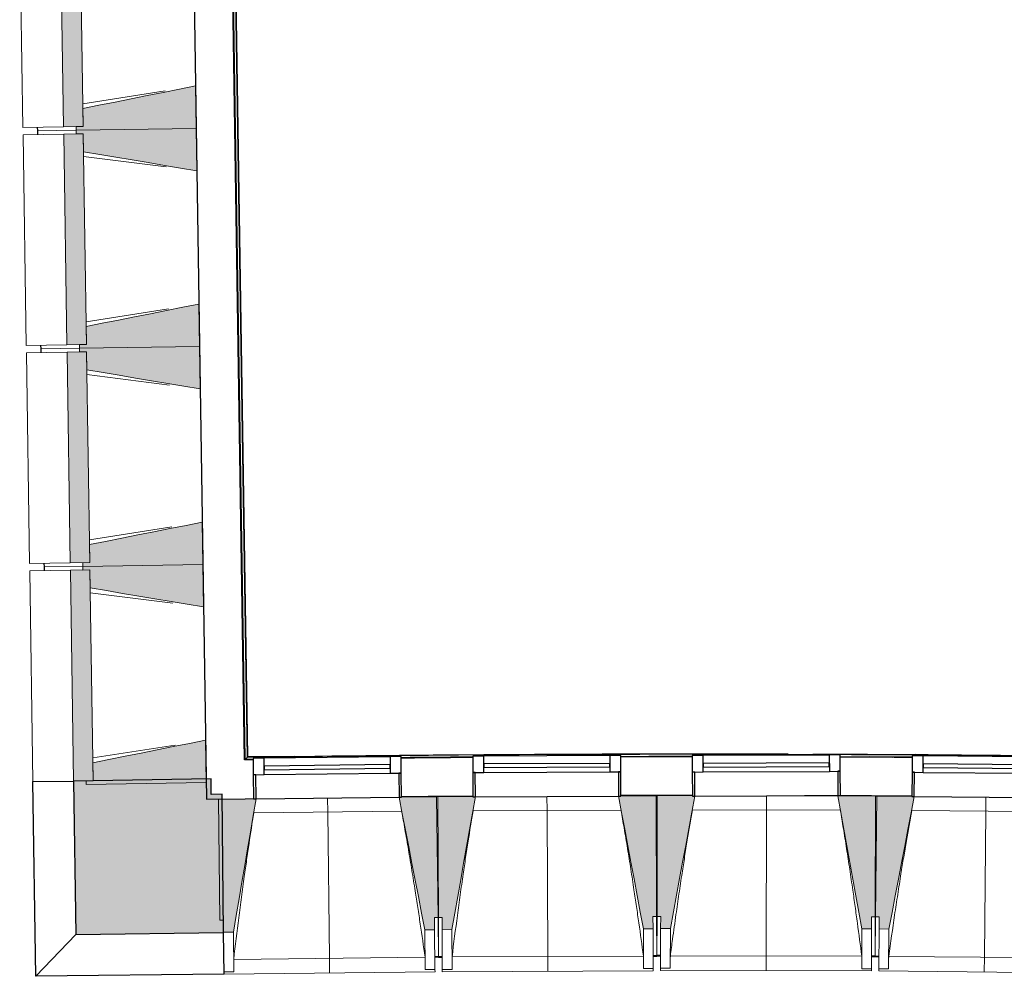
# Model space of a CAD drawing. Header units: millimetres. Extents: x -2845 to 74565, y -36590 to 13748.
# Tile 5 of 37: x 29153 to 33214, y -21270 to -17323. Entities that reach past the tile are written whole.
import ezdxf

# ---------------------------------------------------------------- set-up
doc = ezdxf.new("R2010")
doc.units = ezdxf.units.MM
for name, color, linetype, lineweight in [('A-FLOR', 7, 'Continuous', 25), ('A-FLOR-HRAL', 7, 'Continuous', 18), ('A-GENM', 7, 'Continuous', 18), ('A-GLAZ', 7, 'Continuous', 25), ('A-WALL', 7, 'Continuous', 25), ('A-WALL-PATT', 7, 'Continuous', 25), ('I-WALL', 7, 'Continuous', 25), ('MUR', 7, 'Continuous', 25), ('S-BEAM', 7, 'Continuous', 18)]:
    doc.layers.add(name, color=color, linetype=linetype, lineweight=lineweight)

# ---------------------------------------------------------------- blocks, each defined once
blk = doc.blocks.new('20_MUR PREFA_01 - MODULE_01 B-3165811-2021_015_1111_DCE_1_50_N0 FINI_CFO_CDC')
at = {"layer": 'A-GENM'}
for p, q in [((0, 722.1), (0, 661.4)), ((0, 661.4), (0, 58.5)), ((0, 0.7), (0, 58.5))]:
    blk.add_line(p, q, dxfattribs=at)
blk = doc.blocks.new('Murs 5 - Murs 1-3191041-2021_015_1111_DCE_1_50_N0 FINI_CFO_CDC')
at = {"layer": 'A-WALL-PATT', "true_color": 0x787878}
blk.add_hatch(color=8, dxfattribs=at).paths.add_polyline_path([(-23784.6, -21097.2), (-23175.4, -21090.2), (-23182.1, -20519), (-23226.5, -20519), (-23227.5, -20455.8), (-23794.3, -20464.5), (-23790.2, -20730.5)])
at = {"layer": 'A-WALL'}
for p, q in [((-23227.5, -20455.8), (-23794.3, -20464.5)), ((-23794.3, -20464.5), (-23784.6, -21097.2)), ((-23226.5, -20519.5), (-23227.5, -20455.8)), ((-23182.1, -20519), (-23226.5, -20519.5)), ((-23175.4, -21090.2), (-23182.1, -20519)), ((-23784.6, -21097.2), (-23175.4, -21090.2))]:
    blk.add_line(p, q, dxfattribs=at)
at = {"layer": 'MUR'}
for p, q in [((-23962, -20467.1), (-23794.3, -20464.5)), ((-23949.7, -21270.4), (-23962, -20467.1)), ((-23784.6, -21097.2), (-23949.7, -21270.4)), ((-23173.4, -21261.3), (-23175.4, -21090.2)), ((-23173.4, -21261.3), (-23949.7, -21270.4))]:
    blk.add_line(p, q, dxfattribs=at)
blk = doc.blocks.new('B02_DC_STR_rvt-1-2021_015_1111_DCE_1_50_N0 FINI_CFO_CDC')
at = {"layer": 'S-BEAM', "lineweight": 5, "true_color": 0x787878}
for points in [[(-23835.7, -17764.9), (-23755.1, -17763.6), (-23768.4, -16893.7), (-23849.1, -16895), (-23837.7, -17633.8)], [(-23783.6, -17779.1), (-23289, -17771.5), (-23291.7, -17596.5), (-23756.2, -17689.2), (-23755.1, -17763.6), (-23783.8, -17764.1), (-23783.7, -17771.5)], [(-23286.3, -17946.4), (-23289, -17771.5), (-23783.6, -17779.1), (-23783.4, -17794.1), (-23754.6, -17794.1), (-23753.5, -17868.1), (-23289, -17946)], [(-23821.9, -18664.7), (-23741.3, -18663.5), (-23754.6, -17793.6), (-23835.3, -17794.8), (-23825.9, -18408)], [(-23769.8, -18678.9), (-23275.2, -18671.4), (-23277.9, -18496.4), (-23742.4, -18589.1), (-23741.3, -18663.5), (-23770, -18663.9), (-23769.9, -18671.4)], [(-23272.5, -18846.3), (-23275.2, -18671.4), (-23769.8, -18678.9), (-23769.6, -18693.9), (-23740.8, -18693.9), (-23739.7, -18768), (-23275.2, -18845.9)], [(-23808.1, -19564.6), (-23727.5, -19563.4), (-23740.8, -18693.5), (-23821.5, -18694.7), (-23814, -19182.2)], [(-23756, -19578.8), (-23261.4, -19571.3), (-23264.1, -19396.3), (-23728.6, -19489), (-23727.5, -19563.4), (-23756.2, -19563.8), (-23756.1, -19569.2)], [(-23258.7, -19746.2), (-23261.4, -19571.3), (-23756, -19578.8), (-23755.8, -19593.8), (-23727, -19593.8), (-23725.9, -19667.8), (-23261.4, -19745.8)], [(-23794.3, -20464.5), (-23713.7, -20463.3), (-23727, -19593.4), (-23807.7, -19594.6), (-23802.1, -19956.3)], [(-23742.2, -20478.7), (-23247.6, -20471.1), (-23250.3, -20296.2), (-23714.8, -20388.8), (-23713.7, -20463.3), (-23742.4, -20463.7), (-23742.3, -20471.1)], [(-23175.4, -21088.1), (-23135.4, -21087.6), (-23041.9, -20538.4), (-23051.9, -20538.4), (-23051.9, -20537.8), (-23196.8, -20539.5), (-23191, -21038.3), (-23176, -21038.3), (-23175.5, -21087.6)], [(-22345.5, -21078.5), (-22305.5, -21078), (-22305.5, -21028), (-22291.1, -21027.8), (-22296.9, -20529.1), (-22441.8, -20530.7), (-22441.8, -20531.4), (-22451.7, -20531.5), (-22355.3, -21028)], [(-22274.1, -21077.9), (-22234.1, -21077.7), (-22136.8, -20529.2), (-22146.8, -20529.2), (-22147.2, -20528.5), (-22291.7, -20529.2), (-22289.3, -21028), (-22274.3, -21028), (-22274.1, -21077.7)], [(-21444.1, -21074), (-21404.1, -21073.9), (-21404.1, -21023.9), (-21389.4, -21023.8), (-21391.7, -20525), (-21536.6, -20525.7), (-21536.6, -20526.4), (-21546.6, -20526.4), (-21453.5, -21023.9)], [(-21332.7, -21073.1), (-21232, -20527.3), (-21241.6, -20527.3), (-21242.1, -20524.5), (-21386.5, -20524.2), (-21387.6, -21023), (-21372.6, -21023), (-21372.6, -21073)], [(-20502.7, -21075), (-20502.6, -21025), (-20487.6, -21025), (-20486.5, -20526.2), (-20641.5, -20525.9), (-20542.7, -21074.9), (-20528.4, -21074.9)], [(-20431.3, -21075.5), (-20326.4, -20528.3), (-20336.4, -20528.3), (-20336.4, -20527.6), (-20481.3, -20526.2), (-20485.9, -21025), (-20470.9, -21025.1), (-20470.9, -21075.1)]]:
    blk.add_hatch(color=8, dxfattribs=at).paths.add_polyline_path(points)
at = {"layer": 'A-FLOR'}
for p, q in [((-23944.1, -17766.5), (-23943.9, -17781.5)), ((-23943.9, -17781.5), (-23943.7, -17796.5)), ((-23930.3, -18666.4), (-23930.1, -18681.4)), ((-23930.1, -18681.4), (-23929.9, -18696.4)), ((-23916.5, -19566.3), (-23916.3, -19581.3)), ((-23916.3, -19581.3), (-23916.1, -19596.3)), ((-22289.2, -21189.9), (-22304.2, -21190.1)), ((-22304.2, -21190.8), (-22273.6, -21190.5)), ((-22288.6, -21190.6), (-22289.2, -21190.6)), ((-22273.6, -21190), (-22288.6, -21190.1)), ((-21388.6, -21185.9), (-21403.6, -21186)), ((-21403.6, -21186.4), (-21373, -21186.4)), ((-21388, -21186.4), (-21388.6, -21186.4)), ((-21373, -21185.1), (-21388, -21185.1)), ((-20488, -21187.1), (-20503, -21187.1)), ((-20472.4, -21188.6), (-20503, -21188.4)), ((-20503, -21188.4), (-20472.4, -21188.6))]:
    blk.add_line(p, q, dxfattribs=at)
at = {"layer": 'S-BEAM'}
for p, q in [((-23849.1, -16895), (-23835.7, -17764.9)), ((-23755.1, -17763.6), (-23768.4, -16893.7)), ((-24016.8, -16897.5), (-24003.4, -17767.4)), ((-23756.5, -17669.7), (-23417, -17616.2)), ((-23289, -17771.5), (-23291.7, -17596.5)), ((-23756.2, -17689.2), (-23755.1, -17763.6)), ((-23835.7, -17764.9), (-24003.4, -17767.4)), ((-23943.9, -17781.5), (-23944.1, -17766.5)), ((-23783.6, -17779.1), (-23943.9, -17781.5)), ((-23943.9, -17781.5), (-23783.6, -17779.1)), ((-23943.7, -17796.5), (-23943.9, -17781.5)), ((-23835.7, -17764.9), (-23755.1, -17763.6)), ((-23755.1, -17763.6), (-23783.8, -17764.1)), ((-23783.8, -17764.1), (-23783.6, -17779.1)), ((-23783.6, -17779.1), (-23289, -17771.5)), ((-23289, -17771.5), (-23783.6, -17779.1)), ((-23783.6, -17779.1), (-23783.4, -17794.1)), ((-23286.3, -17946.4), (-23289, -17771.5)), ((-24003, -17797.4), (-23835.3, -17794.8)), ((-24003, -17797.4), (-23989.6, -18667.3)), ((-23754.6, -17793.6), (-23835.3, -17794.8)), ((-23835.3, -17794.8), (-23821.9, -18664.7)), ((-23783.4, -17794.1), (-23754.6, -17793.6)), ((-23754.6, -17793.6), (-23753.5, -17868.1)), ((-23741.3, -18663.5), (-23754.6, -17793.6)), ((-23412.2, -17930.6), (-23753.2, -17887.5)), ((-23742.7, -18569.6), (-23403.2, -18516.1)), ((-23275.2, -18671.4), (-23277.9, -18496.4)), ((-23742.4, -18589.1), (-23741.3, -18663.5)), ((-23821.9, -18664.7), (-23989.6, -18667.3)), ((-23930.1, -18681.4), (-23930.3, -18666.4)), ((-23769.8, -18678.9), (-23930.1, -18681.4)), ((-23930.1, -18681.4), (-23769.8, -18678.9)), ((-23929.9, -18696.4), (-23930.1, -18681.4)), ((-23821.9, -18664.7), (-23741.3, -18663.5)), ((-23741.3, -18663.5), (-23770, -18663.9)), ((-23770, -18663.9), (-23769.8, -18678.9)), ((-23769.8, -18678.9), (-23275.2, -18671.4)), ((-23275.2, -18671.4), (-23769.8, -18678.9)), ((-23769.8, -18678.9), (-23769.6, -18693.9)), ((-23272.5, -18846.3), (-23275.2, -18671.4)), ((-23989.2, -18697.3), (-23821.5, -18694.7)), ((-23989.2, -18697.3), (-23975.8, -19567.2)), ((-23740.8, -18693.5), (-23821.5, -18694.7)), ((-23821.5, -18694.7), (-23808.1, -19564.6)), ((-23769.6, -18693.9), (-23740.8, -18693.5)), ((-23740.8, -18693.5), (-23739.7, -18768)), ((-23727.5, -19563.4), (-23740.8, -18693.5)), ((-23398.4, -18830.5), (-23739.4, -18787.4)), ((-23261.4, -19571.3), (-23264.1, -19396.3)), ((-23728.9, -19469.5), (-23389.4, -19416)), ((-23728.6, -19489), (-23727.5, -19563.4)), ((-23808.1, -19564.6), (-23975.8, -19567.2)), ((-23916.3, -19581.3), (-23916.5, -19566.3)), ((-23808.1, -19564.6), (-23727.5, -19563.4)), ((-23727.5, -19563.4), (-23756.2, -19563.8)), ((-23756.2, -19563.8), (-23756, -19578.8)), ((-23756, -19578.8), (-23261.4, -19571.3)), ((-23261.4, -19571.3), (-23756, -19578.8)), ((-23258.7, -19746.2), (-23261.4, -19571.3)), ((-23975.4, -19597.2), (-23807.7, -19594.6)), ((-23975.4, -19597.2), (-23962, -20467.1)), ((-23756, -19578.8), (-23916.3, -19581.3)), ((-23916.3, -19581.3), (-23756, -19578.8)), ((-23916.1, -19596.3), (-23916.3, -19581.3)), ((-23727, -19593.4), (-23807.7, -19594.6)), ((-23807.7, -19594.6), (-23794.3, -20464.5)), ((-23756, -19578.8), (-23755.8, -19593.8)), ((-23755.8, -19593.8), (-23727, -19593.4)), ((-23727, -19593.4), (-23725.9, -19667.8)), ((-23713.7, -20463.3), (-23727, -19593.4)), ((-23384.6, -19730.3), (-23725.6, -19687.3)), ((-23247.6, -20471.1), (-23250.3, -20296.2)), ((-23715.1, -20369.4), (-23375.6, -20315.9)), ((-23714.8, -20388.8), (-23713.7, -20463.3)), ((-23794.3, -20464.5), (-23962, -20467.1)), ((-23794.3, -20464.5), (-23713.7, -20463.3)), ((-23713.7, -20463.3), (-23742.4, -20463.7)), ((-23742.4, -20463.7), (-23742.2, -20478.7)), ((-23742.2, -20478.7), (-23247.6, -20471.1)), ((-23051.9, -20537.8), (-23196.8, -20539.5)), ((-23196.8, -20539.5), (-23191, -21038.3)), ((-22296.9, -20529.1), (-22441.8, -20530.7)), ((-22291.1, -21027.8), (-22296.9, -20529.1)), ((-22146.8, -20528.5), (-22291.7, -20529.2)), ((-22291.7, -20529.2), (-22289.3, -21028)), ((-21391.7, -20525), (-21536.7, -20525.7)), ((-21389.4, -21023.8), (-21391.7, -20525)), ((-21386.5, -20524.2), (-21387.6, -21023)), ((-21241.6, -20524.5), (-21386.5, -20524.2)), ((-21231.6, -20525.1), (-21231.5, -20524.5)), ((-20936.5, -20525.9), (-20641.4, -20526.6)), ((-20486.5, -20526.2), (-20641.5, -20525.9)), ((-20487.6, -21025), (-20486.5, -20526.2)), ((-20481.3, -20526.2), (-20485.9, -21025)), ((-20336.4, -20527.6), (-20481.3, -20526.2)), ((-22440.9, -20589.2), (-23051.4, -20596.3)), ((-21536.2, -20584.2), (-22146.6, -20587)), ((-20631.4, -20584.4), (-21241.9, -20583)), ((-19726.6, -20591.7), (-20337.1, -20586)), ((-23191, -21038.3), (-23176, -21038.1)), ((-23176, -21038.1), (-23175.4, -21088.1)), ((-22306.1, -21028), (-22291.1, -21027.8)), ((-22305.5, -21078), (-22306.1, -21028)), ((-22291.1, -21027.8), (-22289.2, -21189.9)), ((-22289.3, -21028), (-22274.3, -21027.9)), ((-22288.6, -21190.1), (-22289.3, -21028)), ((-22274.3, -21027.9), (-22274.1, -21077.9)), ((-21404.4, -21023.9), (-21389.4, -21023.8)), ((-21404.1, -21073.9), (-21404.4, -21023.9)), ((-21389.4, -21023.8), (-21388.6, -21185.9)), ((-21388, -21185.1), (-21387.6, -21023)), ((-21387.6, -21023), (-21372.6, -21023)), ((-21372.6, -21023), (-21372.7, -21073)), ((-20502.7, -21075), (-20502.6, -21025)), ((-20502.6, -21025), (-20487.6, -21025)), ((-20487.6, -21025), (-20488, -21187.1)), ((-20487.4, -21187.1), (-20485.9, -21025)), ((-20485.9, -21025), (-20470.9, -21025.1)), ((-20470.9, -21025.1), (-20471.3, -21075.1)), ((-22345.5, -21078.5), (-22305.5, -21078)), ((-22345.5, -21078.5), (-22343.6, -21242.7)), ((-22305.5, -21078), (-22303.6, -21242.2)), ((-22274.1, -21077.9), (-22234.1, -21077.7)), ((-22273.3, -21242.1), (-22274.1, -21077.9)), ((-22233.3, -21241.9), (-22234.1, -21077.7)), ((-21444.1, -21074), (-21404.1, -21073.9)), ((-21444.1, -21074), (-21443.4, -21238.3)), ((-21404.1, -21073.9), (-21403.4, -21238.1)), ((-21373.1, -21237.2), (-21372.7, -21073)), ((-21372.7, -21073), (-21332.7, -21073.1)), ((-21333.1, -21237.3), (-21332.7, -21073.1)), ((-20542.7, -21074.9), (-20543.1, -21239.1)), ((-20542.7, -21074.9), (-20502.7, -21075)), ((-20502.7, -21075), (-20503.1, -21239.2)), ((-20472.9, -21239.3), (-20471.3, -21075.1)), ((-20471.3, -21075.1), (-20431.3, -21075.5)), ((-20432.9, -21239.7), (-20431.3, -21075.5)), ((-23175.4, -21088.1), (-23135.4, -21087.6)), ((-23133.5, -21251.8), (-23135.4, -21087.6)), ((-23133.9, -21200.3), (-22344.4, -21191.1)), ((-22304.2, -21192.2), (-22289.2, -21192)), ((-22289.2, -21190.6), (-22289.2, -21192)), ((-22288.6, -21192.2), (-22288.6, -21190.6)), ((-22288.6, -21192.2), (-22273.6, -21192.1)), ((-22233.3, -21190.4), (-21443.8, -21186.7)), ((-21403.6, -21188.1), (-21388.6, -21188)), ((-21388.6, -21186.4), (-21388.6, -21188)), ((-21388, -21187.2), (-21388, -21186.4)), ((-21388, -21187.2), (-21373, -21187.2)), ((-21332.7, -21185.7), (-20543.2, -21187.5)), ((-20503, -21189.2), (-20488, -21189.2)), ((-20488, -21188.5), (-20488, -21189.2)), ((-20487.4, -21189.2), (-20487.4, -21188.5)), ((-20487.4, -21189.2), (-20472.4, -21189.3)), ((-20432.1, -21188.1), (-19642.7, -21195.4)), ((-22303.6, -21242.2), (-22343.6, -21242.7)), ((-22343.6, -21242.7), (-22343.6, -21242.4)), ((-22303.6, -21242.2), (-22303.5, -21251.2)), ((-22233.3, -21241.9), (-22273.3, -21242.1)), ((-22273.3, -21251.2), (-22273.3, -21242.1)), ((-22233.3, -21241.7), (-22233.3, -21241.9)), ((-21443.4, -21238.3), (-21443.4, -21238)), ((-21403.4, -21238.1), (-21443.4, -21238.3)), ((-21403.4, -21238.1), (-21403.3, -21247.1)), ((-21333.1, -21237.3), (-21373.1, -21237.2)), ((-21373.1, -21246.3), (-21373.1, -21237.2)), ((-21333.1, -21237.1), (-21333.1, -21237.3)), ((-20543.1, -21239.1), (-20543.1, -21238.8)), ((-20503.1, -21239.2), (-20543.1, -21239.1)), ((-20503.1, -21239.2), (-20503.1, -21248.2)), ((-20432.9, -21239.7), (-20472.9, -21239.3)), ((-20472.9, -21248.4), (-20472.9, -21239.3)), ((-20432.8, -21239.5), (-20432.9, -21239.7)), ((-23133.5, -21251.8), (-23173.5, -21252.3)), ((-23173.4, -21261.3), (-22303.5, -21251.2)), ((-23133.5, -21251.6), (-23133.5, -21251.8)), ((-22273.3, -21251.2), (-21403.3, -21247.1)), ((-21373.1, -21246.3), (-20503.1, -21248.2)), ((-20472.9, -21248.4), (-19603, -21256.4))]:
    blk.add_line(p, q, dxfattribs=at)
at = {"layer": 'S-BEAM', "flags": 128}
for points in [[(-23291.7, -17596.5), (-23358, -17609.7), (-23424.4, -17623), (-23490.8, -17636.2), (-23557.1, -17649.4), (-23623.5, -17662.7), (-23689.8, -17675.9), (-23756.2, -17689.2)], [(-23753.5, -17868.1), (-23686.7, -17879.3), (-23620, -17890.5), (-23553.3, -17901.7), (-23486.5, -17912.9), (-23419.8, -17924), (-23353, -17935.2), (-23286.3, -17946.4)], [(-23277.9, -18496.4), (-23344.2, -18509.6), (-23410.6, -18522.9), (-23477, -18536.1), (-23543.3, -18549.3), (-23609.7, -18562.6), (-23676, -18575.8), (-23742.4, -18589.1)], [(-23739.7, -18768), (-23672.9, -18779.2), (-23606.2, -18790.4), (-23539.4, -18801.5), (-23472.7, -18812.7), (-23406, -18823.9), (-23339.2, -18835.1), (-23272.5, -18846.3)], [(-23264.1, -19396.3), (-23330.4, -19409.5), (-23396.8, -19422.8), (-23463.2, -19436), (-23529.5, -19449.2), (-23595.9, -19462.5), (-23662.2, -19475.7), (-23728.6, -19489)], [(-23725.9, -19667.8), (-23659.1, -19679), (-23592.4, -19690.2), (-23525.6, -19701.4), (-23458.9, -19712.6), (-23392.2, -19723.8), (-23325.4, -19735), (-23258.7, -19746.2)], [(-23250.3, -20296.2), (-23316.6, -20309.4), (-23383, -20322.6), (-23449.3, -20335.9), (-23515.7, -20349.1), (-23582.1, -20362.4), (-23648.4, -20375.6), (-23714.8, -20388.8)], [(-23135.4, -21087.6), (-23123.7, -21018.9), (-23112, -20950.2), (-23100.3, -20881.4), (-23088.6, -20812.7), (-23076.9, -20743.9), (-23065.2, -20675.2), (-23053.5, -20606.5), (-23041.8, -20537.7)], [(-22451.9, -20530.9), (-22438.6, -20599.3), (-22425.3, -20667.8), (-22412, -20736.2), (-22398.7, -20804.7), (-22385.4, -20873.1), (-22372.1, -20941.6), (-22358.8, -21010), (-22345.5, -21078.5)], [(-22234.1, -21077.7), (-22221.9, -21009.1), (-22209.8, -20940.4), (-22197.6, -20871.8), (-22185.4, -20803.1), (-22173.2, -20734.5), (-22161, -20665.8), (-22148.9, -20597.1), (-22136.7, -20528.5)], [(-21546.7, -20525.7), (-21533.9, -20594.3), (-21521, -20662.8), (-21508.2, -20731.3), (-21495.4, -20799.9), (-21482.6, -20868.4), (-21469.8, -20937), (-21456.9, -21005.5), (-21444.1, -21074)], [(-21332.7, -21073.1), (-21320.1, -21004.5), (-21307.4, -20936), (-21294.8, -20867.4), (-21282.1, -20798.8), (-21269.5, -20730.2), (-21256.8, -20661.7), (-21244.1, -20593.1), (-21232, -20527.3)], [(-20641.5, -20525.9), (-20629.1, -20594.5), (-20616.8, -20663.1), (-20604.5, -20731.7), (-20592.1, -20800.4), (-20579.8, -20869), (-20567.4, -20937.6), (-20555.1, -21006.3), (-20542.7, -21074.9)], [(-20431.3, -21075.5), (-20418.2, -21007), (-20405.1, -20938.5), (-20392, -20870.1), (-20378.8, -20801.6), (-20365.7, -20733.1), (-20352.6, -20664.6), (-20339.4, -20596.1), (-20326.3, -20527.7)], [(-23133.9, -21200.3), (-23133.8, -21210.5), (-23133.7, -21220.8), (-23133.7, -21231), (-23133.6, -21241.3), (-23133.5, -21251.6)], [(-22343.6, -21242.4), (-22343.8, -21232.1), (-22343.9, -21221.9), (-22344.1, -21211.6), (-22344.3, -21201.3), (-22344.4, -21191.1)], [(-22233.3, -21190.4), (-22233.3, -21200.6), (-22233.3, -21210.9), (-22233.3, -21221.2), (-22233.3, -21231.4), (-22233.3, -21241.7)], [(-21443.4, -21238), (-21443.5, -21227.7), (-21443.6, -21217.5), (-21443.7, -21207.2), (-21443.7, -21196.9), (-21443.8, -21186.7)], [(-21332.7, -21185.7), (-21332.8, -21196), (-21332.9, -21206.3), (-21332.9, -21216.5), (-21333, -21226.8), (-21333.1, -21237.1)], [(-20543.1, -21238.8), (-20543.2, -21228.6), (-20543.2, -21218.3), (-20543.2, -21208), (-20543.2, -21197.8), (-20543.2, -21187.5)], [(-20432.1, -21188.1), (-20432.3, -21198.4), (-20432.4, -21208.7), (-20432.6, -21218.9), (-20432.7, -21229.2), (-20432.8, -21239.5)]]:
    blk.add_lwpolyline(points, dxfattribs=at)
at = {"layer": 'S-BEAM'}
for points, knots in [([(-22344.4, -21191.1), (-22350.9, -21145.6), (-22360.8, -21077.4), (-22374.5, -20986.5), (-22386, -20912.6), (-22398.8, -20833.2), (-22413, -20748.1), (-22427.1, -20666.7), (-22436.6, -20613.8), (-22441.1, -20589.2)], [0, 0, 0, 0, 0.2222222, 0.3333333, 0.4444444, 0.5833333, 0.7222222, 0.8611111, 0.9816328, 0.9816328, 0.9816328, 0.9816328]), ([(-22146.5, -20587), (-22153.4, -20628.7), (-22163.8, -20693.1), (-22177.2, -20780.4), (-22188.2, -20854.4), (-22199.5, -20934), (-22215.2, -21047.9), (-22226.2, -21133.4), (-22233.3, -21190.4)], [0.0183454, 0.0183454, 0.0183454, 0.0183454, 0.2222222, 0.3333333, 0.4444444, 0.5833333, 0.7222222, 1, 1, 1, 1]), ([(-21443.8, -21186.7), (-21449.9, -21141.1), (-21459.4, -21072.8), (-21472.5, -20981.9), (-21483.5, -20907.9), (-21495.7, -20828.4), (-21509.3, -20743.2), (-21522.8, -20661.7), (-21532, -20608.8), (-21536.3, -20584.2)], [0, 0, 0, 0, 0.2222222, 0.3333333, 0.4444444, 0.5833333, 0.7222222, 0.8611111, 0.9816328, 0.9816328, 0.9816328, 0.9816328]), ([(-21241.8, -20583), (-21249, -20624.6), (-21259.8, -20689), (-21273.7, -20776.2), (-21285.2, -20850), (-21297.2, -20929.7), (-21310.3, -21020.7), (-21319, -21083.3), (-21323.6, -21117.4)], [0.0183454, 0.0183454, 0.0183454, 0.0183454, 0.2222222, 0.3333333, 0.4444444, 0.5833333, 0.7222222, 0.8888889, 0.8888889, 0.8888889, 0.8888889]), ([(-20543.2, -21187.5), (-20549, -21141.9), (-20558, -21073.6), (-20570.4, -20982.5), (-20580.9, -20908.5), (-20592.6, -20828.9), (-20605.6, -20743.6), (-20618.6, -20662), (-20627.3, -20609), (-20631.5, -20584.4)], [0, 0, 0, 0, 0.2222222, 0.3333333, 0.4444444, 0.5833333, 0.7222222, 0.8611111, 0.9816328, 0.9816328, 0.9816328, 0.9816328]), ([(-20337, -20586), (-20344.5, -20627.6), (-20355.7, -20691.9), (-20370.3, -20779), (-20382.3, -20852.8), (-20394.8, -20932.3), (-20412, -21046), (-20424.2, -21131.2), (-20432.1, -21188.1)], [0.0183454, 0.0183454, 0.0183454, 0.0183454, 0.2222222, 0.3333333, 0.4444444, 0.5833333, 0.7222222, 1, 1, 1, 1]), ([(-23051.3, -20596.3), (-23057.9, -20638), (-23067.8, -20702.5), (-23080.6, -20789.9), (-23091, -20863.9), (-23101.9, -20943.7), (-23116.7, -21057.7), (-23127.2, -21143.2), (-23133.9, -21200.3)], [0.0183454, 0.0183454, 0.0183454, 0.0183454, 0.2222222, 0.3333333, 0.4444444, 0.5833333, 0.7222222, 1, 1, 1, 1])]:
    blk.add_open_spline(points, degree=3, knots=knots, dxfattribs=at)
blk.add_open_spline([(-21323.6, -21117.6), (-21326.7, -21140.3), (-21329.8, -21163), (-21332.7, -21185.7)], degree=3, dxfattribs=at)
at = {"layer": 'MUR', "color": 5, "lineweight": 25, "true_color": 0x0000ff}
blk.add_blockref('Murs 5 - Murs 1-3191041-2021_015_1111_DCE_1_50_N0 FINI_CFO_CDC', (0, 0), dxfattribs=at)
at = {"layer": 'S-BEAM', "color": 5, "lineweight": 25, "true_color": 0x0000ff}
for p, rotation in [((-22746.8, -20534.3), 180.6653118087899), ((-21841.7, -20527.1), 180.2680427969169), ((-20936.5, -20525.2), 179.8707737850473), ((-20031.3, -20530.4), 179.4735047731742)]:
    blk.add_blockref('20_MUR PREFA_01 - MODULE_01 B-3165811-2021_015_1111_DCE_1_50_N0 FINI_CFO_CDC', p, dxfattribs=dict(at, rotation=rotation))
blk = doc.blocks.new('XXX_VIDE FENETRE - 590-389517-2021_015_1111_DCE_1_50_N0 FINI_CFO_CDC')
at = {"layer": 'A-GLAZ'}
for p, q in [((-305.1, 0), (-305.1, -100)), ((-295.1, 0), (-305.1, 0)), ((295.1, 0), (-295.1, 0)), ((-295.1, -100), (-295.1, 0)), ((305.1, 0), (295.1, 0)), ((295.1, 0), (295.1, -100)), ((305.1, -100), (305.1, 0)), ((-305.1, -100), (-295.1, -100)), ((-260.1, -100), (-305.1, -100)), ((-305.1, -100), (-305.1, -167.5)), ((-260.1, -167.5), (-260.1, -100)), ((260.1, -100), (-260.1, -100)), ((260.1, -100), (260.1, -167.5)), ((305.1, -100), (260.1, -100)), ((295.1, -100), (305.1, -100)), ((305.1, -167.5), (305.1, -100)), ((-305.1, -167.5), (-260.1, -167.5)), ((-260.1, -167.5), (260.1, -167.5)), ((260.1, -167.5), (305.1, -167.5))]:
    blk.add_line(p, q, dxfattribs=at)
at = {"layer": 'A-GLAZ', "color": 173, "true_color": 0x5c63b1}
for p, q in [((260.1, -120), (-260.1, -120)), ((-260.1, -120), (-260.1, -135)), ((260.1, -135), (260.1, -120)), ((-260.1, -135), (260.1, -135))]:
    blk.add_line(p, q, dxfattribs=at)
blk = doc.blocks.new('Garde-corps - Garde-corps-505471-2021_015_1111_DCE_1_50_N0 FINI_CFO_CDC')
at = {"layer": 'A-FLOR-HRAL'}
for p, q in [((-23086, -20374.6), (-23179.6, -14274.3)), ((-23079, -20367.4), (-23172.4, -14281.4)), ((-23077.3, -20365.6), (-23170.6, -14283.1)), ((-23075.7, -20363.9), (-23168.9, -14284.7)), ((-23053.8, -20374.2), (-23086, -20374.6)), ((-23053.8, -20374.5), (-23086, -20374.6)), ((-22881.9, -20361.4), (-23075.7, -20364)), ((-22496.9, -20361.8), (-23075.7, -20363.9)), ((-22194.8, -20367.9), (-22206.1, -20368)), ((-21242.4, -20361.3), (-21421.4, -20361.5)), ((-21305.3, -20364.3), (-21317.5, -20364.3)), ((-20334.9, -20364.6), (-20632.1, -20365.7)), ((-20334.9, -20364.3), (-20512.2, -20363.2)), ((-20416.3, -20366.8), (-20428.3, -20366.7))]:
    blk.add_line(p, q, dxfattribs=at)
at = {"layer": 'A-FLOR-HRAL', "flags": 128}
for points in [[(-23086, -20374.6), (-23086.1, -20374.7), (-23086.4, -20375), (-23086.8, -20375.4), (-23087.3, -20376), (-23087.9, -20376.5), (-23088.4, -20377.1), (-23089, -20377.7)], [(-23079, -20367.4), (-23082.5, -20371), (-23086, -20374.6)], [(-23075.7, -20363.9), (-23075.7, -20364), (-23075.8, -20364), (-23075.9, -20364.2), (-23076.1, -20364.4), (-23076.3, -20364.6), (-23076.5, -20364.8), (-23076.7, -20365), (-23076.9, -20365.2), (-23077.1, -20365.4), (-23077.3, -20365.6)], [(-20066.6, -20360.7), (-20319.7, -20353.9), (-20757, -20355.5)]]:
    blk.add_lwpolyline(points, dxfattribs=at)
at = {"layer": 'A-FLOR-HRAL'}
for radius, start, end in [(130446.8, 87.310169, 90.815427), (130448.6, 89.835073, 90.814662), (130439.7, 90.406296, 90.536372), (130448.6, 89.336655, 89.7902)]:
    blk.add_arc((-21222.6, -150801), radius, start, end, dxfattribs=at)
blk = doc.blocks.new('B02_ARC_rvt-1-2021_015_1111_DCE_1_50_N0 FINI_CFO_CDC')
at = {"layer": 'I-WALL'}
for p, q in [((-23342.6, -14273.6), (-23246.5, -20540)), ((-23089, -20377.7), (-23182.7, -14271.4)), ((-23053.8, -20377.2), (-23089, -20377.7)), ((-23246.5, -20540), (-23086.5, -20537.6)), ((-23086.5, -20537.6), (-23051.9, -20537.1)), ((-20631.4, -20524.5), (-20631.4, -20525.6))]:
    blk.add_line(p, q, dxfattribs=at)
for radius, start, end in [(130436.7, 90.406299, 90.536369), (130436.7, 90.008684, 90.138261), (130436.7, 89.610089, 89.740641), (130276.7, 90.406468, 90.536211), (130276.7, 90.008366, 90.138102), (130276.7, 89.610257, 89.739993)]:
    blk.add_arc((-21222.6, -150801), radius, start, end, dxfattribs=at)
at = {"layer": 'MUR'}
blk.add_line((-20631.4, -20525.6), (-20778.9, -20525.1), dxfattribs=at)
at = {"layer": 'A-FLOR-HRAL', "lineweight": 18}
blk.add_blockref('Garde-corps - Garde-corps-505471-2021_015_1111_DCE_1_50_N0 FINI_CFO_CDC', (0, 0), dxfattribs=at)
at = {"layer": 'A-GLAZ', "lineweight": 18}
for p, rotation in [((-22746.8, -20535), 180.6653118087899), ((-21841.7, -20527.8), 180.2680427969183), ((-20936.5, -20525.9), 180.2680427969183), ((-20031.3, -20531.1), 179.4735047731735)]:
    blk.add_blockref('XXX_VIDE FENETRE - 590-389517-2021_015_1111_DCE_1_50_N0 FINI_CFO_CDC', p, dxfattribs=dict(at, rotation=rotation))

msp = doc.modelspace()

# ---------------------------------------------------------------- block references
at = {"lineweight": 5}
for name in ['B02_DC_STR_rvt-1-2021_015_1111_DCE_1_50_N0 FINI_CFO_CDC', 'B02_ARC_rvt-1-2021_015_1111_DCE_1_50_N0 FINI_CFO_CDC']:
    msp.add_blockref(name, (53169.3, 0), dxfattribs=at)

doc.saveas('drawing.dxf')
